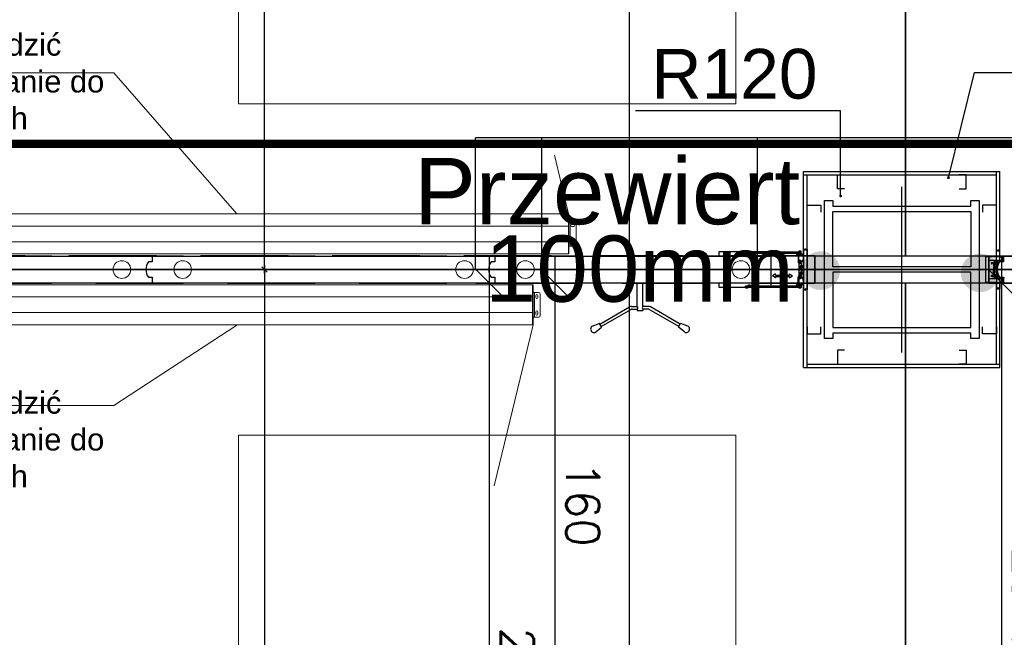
# Model space of a CAD drawing. Header units: centimetres. Extents: x -228435 to 111511, y -89367 to 428125.
# Tile 52 of 219: x -49732 to -46169, y 39668 to 41905. Entities that reach past the tile are written whole.
import ezdxf
from ezdxf.xclip import XClip

# ---------------------------------------------------------------- set-up
doc = ezdxf.new("R2010")
doc.units = ezdxf.units.CM
doc.header["$LTSCALE"] = 50
doc.header["$XCLIPFRAME"] = 0
doc.header["$PDMODE"] = 35
doc.header["$PDSIZE"] = 0.1
for name, pattern in [('0_II 10 sal$0$HIDDEN', [9.525, 6.35, -3.175]), ('DASHDOT', [25.4, 12.7, -6.35, 0, -6.35]), ('DASHDOT2', [12.7, 6.35, -3.175, 0, -3.175]), ('DIN_STRICHPUNKT', [10.7, 5, -2.5, 0.7, -2.5]), ('HIDDENX2', [19.05, 12.7, -6.35]), ('Kondygnacja -1$0$ACAD_ISO03W100', [30, 12, -18])]:
    doc.linetypes.add(name, pattern=pattern)
doc.layers.get('0').update_dxf_attribs({"color": 8})
doc.layers.get('DEFPOINTS').update_dxf_attribs({"color": 8})
for name, color, linetype in [('0_II 10 sal$0$ARCH_ŚCIANY_PRZESUWNE', 8, 'Continuous'), ('3', 8, 'Continuous'), ('ACHSEN', 8, 'DIN_STRICHPUNKT'), ('ARCH_GK', 8, 'Continuous'), ('ARCH_INFO_ODPORNOŚĆ OGNIOWA', 8, 'Continuous'), ('ARCH_INFO_OPISY', 8, 'Continuous'), ('ARCH_INFO_OSIE_IST', 8, 'DASHDOT2'), ('ARCH_SZYNY', 8, 'Continuous'), ('HUFCOR', 8, 'Continuous'), ('Kondygnacja +0$0$ARCH_GK', 8, 'Continuous'), ('Kondygnacja +0$0$ARCH_INFO_ODPORNOŚĆ OGNIOWA', 8, 'Continuous'), ('Kondygnacja +0$0$ARCH_PROFILE', 8, 'Continuous'), ('Kondygnacja +0$0$ARCH_STAL_IST', 8, 'Continuous'), ('Kondygnacja +0$0$ARCH_ŚCIANY_PRZESUWNE', 8, 'Continuous'), ('Kondygnacja -1$0$ARCH_WYPOSAŻENIE_INNE', 8, 'Continuous'), ('KÖRPERKANTE', 8, 'Continuous'), ('Osie rzutów$0$ARCH_INFO_OSIE_OPISY_IST', 8, 'Continuous'), ('PANELE', 8, 'Continuous'), ('RYSUNKOWE_XREF', 8, 'Continuous'), ('SCHRAFFUR', 8, 'Continuous'), ('tabela', 8, 'Continuous'), ('VOLL', 8, 'Continuous')]:
    doc.layers.add(name, color=color, linetype=linetype)
for name, color, linetype, lineweight in [('2', 8, 'Continuous', 0), ('_SP KORYTA', 8, 'Continuous', 25), ('ARCH_LINIE PRZEKROJOWE', 8, 'Continuous', 25), ('ARCH_SUFITY_PODWIESZANE', 8, 'HIDDENX2', 9), ('SYSTEMY AV', 8, 'Continuous', 13), ('Wymiary', 8, 'Continuous', 15)]:
    doc.layers.add(name, color=color, linetype=linetype, lineweight=lineweight)
doc.layers.get('HUFCOR').off()
doc.styles.add('-1 sale konferencyjne$0$Arial', font='ARIAL.TTF')
doc.styles.add('Arial', font='ARIAL.TTF')
doc.styles.add('Kondygnacja +0$0$Arial', font='ARIAL.TTF')
doc.styles.add('Kondygnacja +0$0$Standard', font='txt')
doc.styles.add('Romans', font='Romans.shx')
doc.linetypes.add('SZYNA_LINE', pattern='A,12.7,-7.75,["SZYNA",Standard,S=2.54,R=0,X=-5.95,Y=-1.27],-7.75', length=28.2)
doc.dimstyles.new('ISO-25', dxfattribs={"dimtxt": 2.5, "dimasz": 2.5, "dimexe": 1.25, "dimexo": 0.625, "dimtad": 1, "dimtxsty": 'Standard', "dimcen": 2.5, "dimadec": 0, "dimazin": 0, "dimtfac": 1, "dimtmove": 0, "dimatfit": 3, "dimfxl": 0, "dimarcsym": 0})
doc.dimstyles.new('Kondygnacja +0$0$ISO-25', dxfattribs={"dimtxt": 2.5, "dimasz": 2.5, "dimexe": 1.25, "dimexo": 0.625, "dimtad": 1, "dimtxsty": 'Kondygnacja +0$0$Standard', "dimcen": 2.5, "dimadec": 0, "dimazin": 0, "dimtfac": 1, "dimtmove": 0, "dimatfit": 3, "dimfxl": 0, "dimarcsym": 0})
doc.dimstyles.new('Wymiary 1-100', dxfattribs={"dimtxt": 12, "dimasz": 10, "dimexe": 5, "dimexo": 0, "dimgap": 4, "dimtad": 1, "dimrnd": 0.5, "dimzin": 12, "dimdsep": 46, "dimtxsty": 'Romans', "dimblk": 'OBLIQUE', "dimcen": 10, "dimdle": 10, "dimclrt": 55, "dimazin": 0, "dimtfac": 1, "dimtmove": 1, "dimatfit": 3, "dimfxl": 0, "dimtolj": 1, "dimtzin": 0, "dimarcsym": 0})
doc.dimstyles.new('Wymiary 1-200', dxfattribs={"dimtxt": 22, "dimasz": 20, "dimexe": 10, "dimexo": 0, "dimgap": 8, "dimtad": 1, "dimrnd": 0.5, "dimzin": 12, "dimdsep": 46, "dimtxsty": 'Romans', "dimblk": 'OBLIQUE', "dimcen": 0.5, "dimdle": 15, "dimclrt": 55, "dimazin": 0, "dimtfac": 1, "dimtmove": 1, "dimatfit": 3, "dimfxl": 0, "dimtolj": 1, "dimtzin": 0, "dimarcsym": 0})

# ---------------------------------------------------------------- blocks, each defined once
blk = doc.blocks.new('Linie przekrojowe')
at = {"layer": 'ARCH_LINIE PRZEKROJOWE', "linetype": 'DASHDOT', "ltscale": 5, "const_width": 3, "flags": 128}
blk.add_lwpolyline([(4872.32, 8645.5), (13243.79, 8645.5)], dxfattribs=at)
blk = doc.blocks.new('SU Lampy kwadratowe +0')
at = {"layer": 'ARCH_SUFITY_PODWIESZANE', "ltscale": 2.5}
for points in [[(7220, 8840), (7400, 8840), (7400, 8660), (7220, 8660)], [(7220, 8540), (7400, 8540), (7400, 8360), (7220, 8360)]]:
    blk.add_lwpolyline(points, close=True, dxfattribs=at)
blk = doc.blocks.new('Kondygnacja +0$0$_Dot')
at = {"color": 0, "linetype": 'ByBlock', "lineweight": -2}
blk.add_line((-0.5, 0), (-1, 0), dxfattribs=at)
at = {"color": 0, "linetype": 'ByBlock', "const_width": 0.5}
blk.add_lwpolyline([(-0.25, 0, 1), (0.25, 0, 1)], format="xyb", close=True, dxfattribs=at)
blk = doc.blocks.new('A$C50B549AF')
at = {"layer": 'ARCH_SZYNY', "linetype": 'SZYNA_LINE', "ltscale": 2.5}
for p, q in [((3356.49, 3648.15, 630), (1057.29, 3648.14, 630)), ((1057.29, 3600.39, 630), (1057.29, 3648.14, 630)), ((1081.29, 3600.39, 630), (1081.29, 3648.14, 630)), ((1159.29, 3600.39, 630), (1159.29, 3648.14, 630)), ((1175.99, 3600.4, 630), (313.73, 3600.4, 630)), ((2375.99, 3600.4, 630), (1239.49, 3600.4, 630))]:
    blk.add_line(p, q, dxfattribs=at)
blk = doc.blocks.new('*U520')
at = {"layer": 'PANELE'}
for points in [[(0, 0), (0, -21), (-14, -21)], [(0, 0), (1240, 0)], [(1240, 0), (1240, -21), (1226, -21)], [(-14, -76), (0, -76), (0, -97)], [(0, -97), (1240, -97)], [(1226, -76), (1240, -76), (1240, -97)]]:
    blk.add_lwpolyline(points, dxfattribs=at)
for centre in [(23.5, -48.5), (1263.5, -48.5)]:
    blk.add_arc(centre, 46.5, 143.7563, 216.2437, dxfattribs=at)
at = {"layer": 'Wymiary'}
for centre in [(110, -48.5), (1130, -48.5)]:
    blk.add_circle(centre, 32, dxfattribs=at)
blk = doc.blocks.new('BEDIENHEBEL')
at = {"layer": 'KÖRPERKANTE'}
for p, q in [((-10, -85), (-10, 0)), ((-10, 0), (10, 0)), ((10, -85), (10, 0)), ((-145.3, -148.8), (-38.2, -87)), ((-140.3, -157.5), (-33.2, -95.7)), ((-30.7, -85), (-10, -85)), ((-30.7, -95), (-10, -95)), ((-10, -95), (-10, -100)), ((-10, -100), (10, -100)), ((30.7, -85), (10, -85)), ((30.7, -95), (10, -95)), ((10, -95), (10, -100)), ((140.3, -157.5), (33.2, -95.7)), ((145.3, -148.8), (38.2, -87)), ((-172.8, -156.1), (-147.6, -146.7)), ((-160.3, -177.7), (-139.6, -160.6)), ((-139.3, -159.2), (-146.3, -147.1)), ((139.3, -159.2), (146.3, -147.1)), ((160.3, -177.7), (139.6, -160.6)), ((172.8, -156.1), (147.6, -146.7))]:
    blk.add_line(p, q, dxfattribs=at)
for centre, radius, start, end in [((-30.7, -100), 15, 90, 120), ((-30.7, -100), 5, 90, 120), ((-15.2, -90), 7.25, 316.3972, 43.6028), ((15.2, -90), 7.25, 136.3972, 223.6028), ((30.7, -100), 15, 60, 90), ((30.7, -100), 5, 60, 90), ((-166.6, -166.9), 12.5, 120, 300), ((-147.1, -147.6), 1, 30, 120), ((-140.1, -159.7), 1, 300, 30), ((140.1, -159.7), 1, 150, 240), ((147.1, -147.6), 1, 60, 150), ((166.6, -166.9), 12.5, 240, 60)]:
    blk.add_arc(centre, radius, start, end, dxfattribs=at)
blk = doc.blocks.new('*U524')
at = {"layer": 'PANELE'}
for points in [[(0, 0), (0, -21), (-14, -21)], [(0, 0), (1000, 0)], [(810, -97), (810, -112), (1000, -112), (1000, 15), (810, 15), (810, 0)], [(-14, -76), (0, -76), (0, -97)], [(0, -97), (1000, -97)]]:
    blk.add_lwpolyline(points, dxfattribs=at)
blk.add_arc((23.5, -48.5), 46.5, 143.7563, 216.2437, dxfattribs=at)
at = {"layer": 'Wymiary'}
for centre in [(110, -48.5), (890, -48.5)]:
    blk.add_circle(centre, 32, dxfattribs=at)
at = {"layer": 'PANELE'}
blk.add_blockref('BEDIENHEBEL', (525, -97), dxfattribs=at)
blk = doc.blocks.new('_Oblique')
at = {"color": 0, "linetype": 'ByBlock', "lineweight": -2}
blk.add_line((-0.5, -0.5), (0.5, 0.5), dxfattribs=at)
blk = doc.blocks.new('*D1262')
at = {"color": 0, "lineweight": -2}
for p, q in [((826.77, 170.1), (826.77, -9.9)), ((818.77, 160.1), (831.77, 160.1)), ((818.77, 0.1), (831.77, 0.1))]:
    blk.add_line(p, q, dxfattribs=at)
at = {"layer": 'DEFPOINTS', "color": 0, "lineweight": 40}
for p in [(799.99, 160.1), (799.18, 0.1), (826.77, 0.1)]:
    blk.add_point(p, dxfattribs=at)
at = {"color": 0, "lineweight": -2, "xscale": 10, "yscale": 10, "zscale": 10}
for p, rotation in [((826.77, 160.1), 90), ((826.77, 0.1), 270)]:
    blk.add_blockref('_Oblique', p, dxfattribs=dict(at, rotation=rotation))
at = {"color": 55, "insert": (816.77, 80.1), "char_height": 12, "attachment_point": 5, "rotation": 90, "style": 'Romans'}
blk.add_mtext('\\A1;160', dxfattribs=at)
blk = doc.blocks.new('*D1263')
at = {"color": 0, "lineweight": -2}
for p, q in [((850.46, 290.1), (850.46, -9.9)), ((842.46, 280.1), (855.46, 280.1)), ((842.46, 0.1), (855.46, 0.1))]:
    blk.add_line(p, q, dxfattribs=at)
at = {"layer": 'DEFPOINTS', "color": 0, "lineweight": 40}
for p in [(800.82, 280.1), (800, 0.1), (850.46, 0.1)]:
    blk.add_point(p, dxfattribs=at)
at = {"color": 0, "lineweight": -2, "xscale": 10, "yscale": 10, "zscale": 10}
for p, rotation in [((850.46, 280.1), 90), ((850.46, 0.1), 270)]:
    blk.add_blockref('_Oblique', p, dxfattribs=dict(at, rotation=rotation))
at = {"color": 55, "insert": (840.46, 140.1), "char_height": 12, "attachment_point": 5, "rotation": 90, "style": 'Romans'}
blk.add_mtext('\\A1;280', dxfattribs=at)
blk = doc.blocks.new('*D1267')
at = {"color": 0, "lineweight": -2}
for p, q in [((665.06, 247.6), (665.06, -10)), ((657.06, 237.6), (670.06, 237.6)), ((657.06, 0), (670.06, 0))]:
    blk.add_line(p, q, dxfattribs=at)
at = {"layer": 'DEFPOINTS', "color": 0, "lineweight": 40}
for p in [(650, 237.6), (647.1, 0), (665.06, 0)]:
    blk.add_point(p, dxfattribs=at)
at = {"color": 0, "lineweight": -2, "xscale": 10, "yscale": 10, "zscale": 10}
for p, rotation in [((665.06, 237.6), 90), ((665.06, 0), 270)]:
    blk.add_blockref('_Oblique', p, dxfattribs=dict(at, rotation=rotation))
at = {"color": 55, "insert": (655.06, 118.8), "char_height": 12, "attachment_point": 5, "rotation": 90, "style": 'Romans'}
blk.add_mtext('\\A1;237.5', dxfattribs=at)
blk = doc.blocks.new('cahbir 0')
at = {"layer": '_SP KORYTA'}
h = blk.add_hatch(color=256, dxfattribs=at)
edge = h.paths.add_edge_path()
edge.add_arc((-6119.33, 3719.61), 7, 0, 360)
h = blk.add_hatch(color=256, dxfattribs=at)
edge = h.paths.add_edge_path()
edge.add_arc((-6061.66, 3718.8), 7, 0, 360)
at = {"layer": '_SP KORYTA', "style": 'Arial'}
for s, p in [('Przewiert', (-6266.48, 3736.39, -630)), ('100mm', (-6240.87, 3708.33, -630))]:
    blk.add_text(s, height=24, dxfattribs=at).set_placement(p)
blk = doc.blocks.new('SE2')
at = {"linetype": 'Continuous', "ltscale": 25.4}
for p, q in [((-880, 1359.8), (-880, 1332.3)), ((-878, 1359.8), (-880, 1359.8)), ((-878, 1315.8), (-878, 1359.8)), ((2678, 1359.8), (-878, 1359.8)), ((-878, 1315.8), (-878, 1359.8)), ((2678, 1315.8), (2678, 1359.8)), ((2678, 1359.8), (2678, 1315.8)), ((2680, 1359.8), (2678, 1359.8)), ((2680, 1332.3), (2680, 1359.8)), ((-906, 1326.3), (-906, 1248.3)), ((-885, 1332.3), (-900, 1332.3)), ((-897.5, 1321.3), (-897.5, 1313.3)), ((-890.5, 1313.3), (-890.5, 1321.3)), ((-885, 1242.3), (-885, 1332.3)), ((-880, 1332.3), (-880, 1242.3)), ((2680, 1242.3), (2680, 1332.3)), ((2685, 1332.3), (2685, 1242.3)), ((2700, 1332.3), (2685, 1332.3)), ((2698, 1320.8), (2690, 1320.8)), ((2690, 1320.8), (2690, 1320.8)), ((2698, 1320.8), (2690, 1320.8)), ((2698, 1320.8), (2698, 1320.8)), ((2706, 1248.3), (2706, 1326.3)), ((-878, 1315.8), (-880, 1315.8)), ((-878, 1285.3), (-878, 1315.8)), ((2678, 1315.8), (-878, 1315.8)), ((-878, 1258.8), (-878, 1285.3)), ((2678, 1285.3), (2678, 1315.8)), ((2680, 1315.8), (2678, 1315.8)), ((2678, 1285.3), (2678, 1258.8)), ((2690, 1313.8), (2698, 1313.8)), ((-906, 1248.3), (-906, 1248.3)), ((-897.5, 1261.3), (-897.5, 1253.3)), ((-890.5, 1253.3), (-890.5, 1261.3)), ((-878, 1258.8), (-880, 1258.8)), ((2678, 1258.8), (-878, 1258.8)), ((-878, 1214.8), (-878, 1258.8)), ((2678, 1258.8), (2678, 1214.8)), ((2680, 1258.8), (2678, 1258.8)), ((2698, 1260.8), (2690, 1260.8)), ((2690, 1260.8), (2690, 1260.8)), ((2698, 1260.8), (2690, 1260.8)), ((2690, 1253.8), (2698, 1253.8)), ((2698, 1260.8), (2698, 1260.8)), ((2706, 1248.3), (2706, 1248.3)), ((-900, 1242.3), (-885, 1242.3)), ((-900, 1242.3), (-885, 1242.3)), ((-900, 1242.3), (-900, 1242.3)), ((-882, 1242.3), (-882, 1242.3)), ((-882, 1242.3), (-880, 1242.3)), ((-882, 1242.3), (-880, 1242.3)), ((-880, 1242.3), (-880, 1214.8)), ((-880, 1214.8), (-878, 1214.8)), ((-878, 1214.8), (2678, 1214.8)), ((2678, 1214.8), (2680, 1214.8)), ((2680, 1214.8), (2680, 1242.3)), ((2682, 1242.3), (2680, 1242.3)), ((2680, 1242.3), (2682, 1242.3)), ((2682, 1242.3), (2682, 1242.3)), ((2685, 1242.3), (2700, 1242.3)), ((2685, 1242.3), (2700, 1242.3)), ((2700, 1242.3), (2700, 1242.3))]:
    blk.add_line(p, q, dxfattribs=at)
for centre, radius, start, end in [((-900, 1326.3), 6, 90, 180), ((-894, 1321.3), 3.5, 0, 180), ((-894, 1321.3), 3.5, 0, 180), ((2690, 1317.3), 3.5, 90, 180), ((2690, 1317.3), 3.5, 90, 270), ((2698, 1317.3), 3.5, 0, 90), ((2698, 1317.3), 3.5, 270, 90), ((2700, 1326.3), 6, 0, 90), ((-894, 1313.3), 3.5, 180, 360), ((-900, 1248.3), 6, 180, 270), ((-900, 1248.3), 6, 180, 270), ((-894, 1261.3), 3.5, 0, 180), ((-894, 1261.3), 3.5, 0, 180), ((-894, 1253.3), 3.5, 180, 360), ((2690, 1257.3), 3.5, 90, 180), ((2690, 1257.3), 3.5, 90, 270), ((2698, 1257.3), 3.5, 0, 90), ((2698, 1257.3), 3.5, 270, 90), ((2700, 1248.3), 6, 270, 360), ((2700, 1248.3), 6, 270, 360)]:
    blk.add_arc(centre, radius, start, end, dxfattribs=at)
for centre, major_axis, start_param, end_param in [((-885, 1332.3), (-5, 0), 3.141593, 4.712389), ((2685, 1332.3), (-5, 0), 4.712389, 6.283185), ((-885, 1242.3), (5, 0), 0, 1.570796), ((-885, 1242.3), (3, 0), 0, 1.570796), ((2685, 1242.3), (5, 0), 1.570796, 3.141593), ((2685, 1242.3), (3, 0), 1.570796, 3.141593)]:
    blk.add_ellipse(centre, major_axis=major_axis, ratio=0.000014, start_param=start_param, end_param=end_param, dxfattribs=at)
blk = doc.blocks.new('Osie rzutów')
at = {"layer": 'ARCH_INFO_OSIE_IST', "ltscale": 10}
for p, q in [((7460, 12510), (7460, 4623.26)), ((7460, 8570), (7460, 8630)), ((4436.04, 8600), (15156.54, 8600)), ((7490, 8600), (7430, 8600))]:
    blk.add_line(p, q, dxfattribs=at)
blk = doc.blocks.new('A$C6FDA0163')
at = {"layer": 'RYSUNKOWE_XREF'}
blk.add_blockref('Osie rzutów', (-10460.03, -9819.05, -630), dxfattribs=at)
blk = doc.blocks.new('VERT-NEU')
at = {"layer": 'KÖRPERKANTE'}
for p, q in [((-24.5, 48.4), (-36.3, 48.4)), ((-36.3, 48.4), (-36.3, 46.1)), ((-33.5, 46.1), (-36.3, 46.1)), ((-33.5, 31), (-33.5, 46.1)), ((-30.3, 46), (-30.3, 33)), ((-24.5, 46), (-30.3, 46)), ((-23.3, 47.2), (-23.3, 47.2)), ((-36.3, 31), (-33.5, 31)), ((-36.3, 28.6), (-36.3, 31)), ((-20.8, 28.6), (-36.3, 28.6)), ((-30.3, 33), (-6.4, 33)), ((-13.1, 20.8), (-20.8, 28.6)), ((-14.2, 25.2), (-11.4, 22.4)), ((-8.6, 28.6), (-12.8, 28.6)), ((-11.4, 20.8), (-11.5, 20.8)), ((-8.1, 19.5), (-8.1, 28.1)), ((0, 25.5), (-6.4, 33)), ((-6.1, 19.5), (-6.1, 25.8)), ((-5.3, 26.1), (-3.2, 24)), ((-3.2, 24), (-3.2, 0)), ((-3.2, -24), (-3.2, 0)), ((7, 25.5), (0, 25.5)), ((0, 23.2), (0, 0)), ((0, 23.2), (5.5, 23.2)), ((0, -23.2), (0, 0)), ((5.5, 20.9), (5.5, 23.2)), ((7.8, 20.9), (5.5, 20.9)), ((7.8, 24.8), (7.8, 20.9)), ((-20.8, -28.6), (-36.3, -28.6)), ((-36.3, -28.6), (-36.3, -31)), ((-36.3, -31), (-33.5, -31)), ((-33.5, -31), (-33.5, -46.1)), ((-30.3, -33), (-6.4, -33)), ((-30.3, -46), (-30.3, -33)), ((-13.1, -20.8), (-20.8, -28.6)), ((-14.2, -25.2), (-11.4, -22.4)), ((-8.6, -28.6), (-12.8, -28.6)), ((-8.1, -19.5), (-8.1, -28.1)), ((-6.4, -33), (0, -25.5)), ((-6.1, -19.5), (-6.1, -25.8)), ((-5.3, -26.1), (-3.2, -24)), ((0, -23.2), (5.5, -23.2)), ((7, -25.5), (0, -25.5)), ((7.8, -20.9), (5.5, -20.9)), ((5.5, -20.9), (5.5, -23.2)), ((7.8, -24.8), (7.8, -20.9)), ((-36.3, -46.1), (-36.3, -48.4)), ((-33.5, -46.1), (-36.3, -46.1)), ((-24.5, -48.4), (-36.3, -48.4)), ((-24.5, -46), (-30.3, -46)), ((-23.3, -47.2), (-23.3, -47.2))]:
    blk.add_line(p, q, dxfattribs=at)
at = {"layer": 'KÖRPERKANTE', "linetype": 'ByBlock'}
for p, q in [((2, -23.2), (3.1, -23.2)), ((2, -25.5), (3.1, -25.5))]:
    blk.add_line(p, q, dxfattribs=at)
at = {"layer": 'KÖRPERKANTE'}
for centre, radius, start, end in [((-24.5, 47.2), 1.2, 360, 90), ((-24.5, 47.2), 1.2, 270, 360), ((-12.8, 26.6), 2, 90, 225), ((-12.3, 21.6), 1.12, 225, 315), ((-12.2, 21.6), 1.12, 315, 45), ((-8.6, 28.1), 0.5, 360, 90), ((-7.1, 19.5), 1, 180, 360), ((-5.6, 25.8), 0.5, 45, 180), ((7, 24.8), 0.762, 0, 90), ((-12.8, -26.6), 2, 135, 270), ((-12.3, -21.6), 1.12, 45, 135), ((-12.2, -21.6), 1.12, 315, 45), ((-8.6, -28.1), 0.5, 270, 0), ((-7.1, -19.5), 1, 0, 180), ((-5.6, -25.8), 0.5, 180, 315), ((7, -24.8), 0.762, 270, 0), ((-24.5, -47.2), 1.2, 0, 90), ((-24.5, -47.2), 1.2, 270, 0)]:
    blk.add_arc(centre, radius, start, end, dxfattribs=at)
blk = doc.blocks.new('hufcor detal 1')
at = {"layer": 'VOLL'}
h = blk.add_hatch(color=256, dxfattribs=at)
h.paths.add_polyline_path([(-5.8, -6.1), (-5.8, -3.2, 0.427595), (-6.4, -2.6, 0.427595), (-7, -3.2), (-7, -6.4), (-5.5, -10.4, -0.519458), (-5.6, -10.6), (-6.5, -10.6, 0.414214), (-7, -11.1), (-7, -16.5), (-5.9, -16.5), (-5.9, -11.5), (-4.7, -11.5), (-4.7, -12.6), (-4.1, -12.6), (-4.1, -10.9)])
h.paths.add_polyline_path([(-5.9, -16.5), (-7, -16.5), (-7, -21.9, 0.414214), (-6.5, -22.4), (-5.6, -22.4, -0.519458), (-5.5, -22.6), (-7, -26.6), (-7, -29.8, 0.427595), (-6.4, -30.4, 0.427595), (-5.8, -29.8), (-5.8, -26.9), (-4.1, -22.1), (-4.1, -20.4), (-4.7, -20.4), (-4.7, -21.5), (-5.9, -21.5)])
at = {"layer": 'ACHSEN', "ltscale": 5}
blk.add_line((261.6, -16.5), (-60.4, -16.5), dxfattribs=at)
at = {"layer": 'ARCH_GK', "linetype": 'Continuous', "lineweight": -3}
blk.add_line((0, 0), (-6.2, 0), dxfattribs=at)
for points in [[(-6.2, 17.9), (-3.7, 17.9), (-3.3, 19.6), (-3.1, 17.9)], [(-6.2, 0), (-6.2, 17.9)], [(0, 17.9), (-2.5, 17.9), (-2.8, 16.1), (-3.1, 17.9)], [(0, 0), (0, 17.9)], [(-10, 0), (0, 0)], [(-6.2, -33), (-6.2, -50.9)], [(0, -33), (0, -50.9)], [(-6.2, -50.9), (-3.7, -50.9), (-3.3, -52.6), (-3.1, -50.9)], [(0, -50.9), (-2.5, -50.9), (-2.8, -49.1), (-3.1, -50.9)]]:
    blk.add_lwpolyline(points, dxfattribs=at)
at = {"layer": 'KÖRPERKANTE'}
for p, q in [((-7, -3.2), (-7, -6.4)), ((-5.5, -10.4), (-7, -6.4)), ((-7, -11.1), (-7, -21.9)), ((-6.5, -10.6), (-5.6, -10.6)), ((-6.4, -2.6), (-6.4, -2.6)), ((-5.9, -11.5), (-5.9, -21.5)), ((-4.7, -11.5), (-5.9, -11.5)), ((-5.8, -3.2), (-5.8, -6.1)), ((-5.8, -6.1), (-4.1, -10.9)), ((-4.7, -12.6), (-4.7, -11.5)), ((-4.1, -12.6), (-4.7, -12.6)), ((-4.1, -12.6), (-4.1, -10.9)), ((-7, -26.6), (-5.5, -22.6)), ((-7, -29.8), (-7, -26.6)), ((-6.5, -22.4), (-5.6, -22.4)), ((-6.4, -30.4), (-6.4, -30.4)), ((-5.9, -21.5), (-4.7, -21.5)), ((-4.1, -22.1), (-5.8, -26.9)), ((-5.8, -29.8), (-5.8, -26.9)), ((-4.1, -20.4), (-4.7, -20.4)), ((-4.7, -21.5), (-4.7, -20.4)), ((-4.1, -22.1), (-4.1, -20.4))]:
    blk.add_line(p, q, dxfattribs=at)
for centre, radius, start, end in [((-6.4, -3.2), 0.55, 90, 180), ((-6.5, -11.1), 0.55, 90, 180), ((-6.4, -3.2), 0.55, 0, 90), ((-5.6, -10.5), 0.1, 270, 19.8), ((-6.5, -21.9), 0.55, 180, 270), ((-6.4, -29.8), 0.55, 180, 270), ((-6.4, -29.8), 0.55, 270, 0), ((-5.6, -22.5), 0.1, 340.2, 90)]:
    blk.add_arc(centre, radius, start, end, dxfattribs=at)
at = {"layer": 'VOLL'}
for p, q in [((3.9, 6.5), (3.9, 0.5)), ((3.9, -39.5), (3.9, -33.5))]:
    blk.add_line(p, q, dxfattribs=at)
at = {"layer": 'VOLL', "xscale": -0.5, "yscale": 0.5000000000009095, "zscale": 0.5000000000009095}
blk.add_blockref('VERT-NEU', (-11.2, -16.5), dxfattribs=at)
blk = doc.blocks.new('CLOSURE')
at = {"color": 7, "linetype": 'Continuous'}
for p, q in [((-2.3, 0), (-9.1, 0)), ((-2.3, 0), (-1.6, -0.7)), ((-10.3, -1.2), (-10.3, -2.5)), ((-9.3, -3.5), (-7.7, -3.5)), ((-7.8, -32.9), (-9.3, -32.9)), ((-7.9, -6.6), (-8.3, -6.6)), ((-8.2, -29.8), (-7.8, -29.8)), ((-2.4, -12.1), (-2.4, -17.2)), ((-2.4, -17.2), (-1.4, -18.2)), ((-1.4, -18.2), (-2.4, -19.2)), ((-2.4, -19.2), (-2.4, -24.4)), ((-1.6, -0.7), (-1.6, -2.2)), ((-0.6, -3.2), (0, -3.2)), ((0, -29.1), (0, -3.2)), ((0, -34.1), (0, -32.1)), ((5.5, -30.1), (1, -30.1)), ((1, -31.1), (5.5, -31.1)), ((6, -30.6), (6, -30.6)), ((146.2, -30.5), (146.2, -30.6)), ((153, -30), (146.7, -30)), ((146.7, -31.1), (151, -31.1)), ((153.5, -31.2), (153.5, -30.5)), ((155.9, -30.5), (155.9, -31.2)), ((166, -31.2), (166, -30.5)), ((168.4, -30.5), (168.4, -31.2)), ((-10.3, -33.9), (-10.3, -40.3)), ((-9.3, -41.3), (-3.3, -41.3)), ((-7.9, -38.9), (-7.9, -36.5)), ((-7.9, -36.5), (177.3, -36.5)), ((-3.3, -38.9), (-7.9, -38.9)), ((-2.3, -40.3), (-2.3, -39.9)), ((150.3, -34.1), (0, -34.1)), ((162.8, -34.1), (159.1, -34.1)), ((178.7, -34.1), (171.6, -34.1)), ((171.7, -39.9), (171.7, -40.3)), ((177.3, -38.9), (172.7, -38.9)), ((172.7, -41.3), (178.7, -41.3)), ((177.3, -36.5), (177.3, -38.9)), ((179.7, -40.3), (179.7, -35.1))]:
    blk.add_line(p, q, dxfattribs=at)
for centre, radius, start, end in [((-9.1, -1.2), 1.2, 90, 180), ((-9.3, -2.5), 1, 180, 270), ((-9.3, -33.9), 1, 90, 180), ((-8.3, -7.6), 1, 90, 217.5752), ((-8.2, -28.8), 1, 140.5242, 270), ((-5.1, -5.1), 5.01, 217.5752, 275.7303), ((-5.1, -31.3), 5.01, 84.2699, 140.5242), ((-7.9, -7.6), 1, 40.708, 90), ((-7.8, -28.8), 1, 270, 317.1564), ((-7.8, -33.9), 1, 42.8436, 90), ((-7.7, -2.5), 1, 270, 314.9442), ((-5.1, -5.1), 2.75, 220.708, 134.9442), ((-5.1, -31.3), 2.75, 222.8436, 137.1564), ((-4.4, -12.1), 2, 0, 95.7303), ((-4.4, -24.4), 2, 264.2699, 0), ((-0.6, -2.2), 1, 180, 270), ((1, -29.1), 1, 180, 270), ((1, -32.1), 1, 90, 180), ((5.5, -30.6), 0.5, 0, 90), ((5.5, -30.6), 0.5, 270, 0), ((146.7, -30.5), 0.5, 90, 180), ((146.7, -30.6), 0.5, 180, 270), ((150.3, -33.1), 1, 270, 3.2641), ((151, -31.6), 0.5, 341.3143, 90), ((154.7, -32.8), 3.4, 161.3143, 183.2641), ((154.7, -32.8), 1.75, 143.1301, 36.8699), ((153, -30.5), 0.5, 0, 90), ((152.5, -31.2), 1, 323.1301, 0), ((156.4, -30.5), 0.5, 54.1117, 180), ((156.9, -31.2), 1, 180, 216.8699), ((154.7, -32.8), 3.4, 356.7359, 54.1117), ((159.1, -33.1), 1, 176.7359, 270), ((162.8, -33.1), 1, 270, 3.2641), ((167.2, -32.8), 3.4, 125.8883, 183.2641), ((165.5, -30.5), 0.5, 0, 125.8883), ((167.2, -32.8), 1.75, 143.1301, 36.8699), ((165, -31.2), 1, 323.1301, 0), ((168.9, -30.5), 0.5, 54.1117, 180), ((169.4, -31.2), 1, 180, 216.8699), ((167.2, -32.8), 3.4, 356.7359, 54.1117), ((171.6, -33.1), 1, 176.7359, 270), ((-9.3, -40.3), 1, 180, 270), ((-3.3, -39.9), 1, 0, 90), ((-3.3, -40.3), 1, 270, 0), ((172.7, -39.9), 1, 90, 180), ((172.7, -40.3), 1, 180, 270), ((178.7, -35.1), 1, 0, 90), ((178.7, -40.3), 1, 270, 0)]:
    blk.add_arc(centre, radius, start, end, dxfattribs=at)
blk = doc.blocks.new('hufcor detal 2')
at = {"layer": 'SCHRAFFUR'}
h = blk.add_hatch(dxfattribs=at)
h.set_pattern_fill('ANSI34', color=256, scale=10, style=0)
h.set_pattern_definition([(45, (-9731.639, 331.908), (-5.303301, 5.303301), []), (45, (-9729.871, 331.908), (-5.303301, 5.303301), []), (45, (-9728.1034, 331.908), (-5.303301, 5.303301), []), (45, (-9726.3356, 331.908), (-5.303301, 5.303301), [])])
h.paths.add_polyline_path([(-4.1, 11.6), (-8.1, 11.6), (-8.1, 0.6), (-4.1, 0.6)])
h.paths.add_polyline_path([(-4.1, 0.6), (-8.1, 0.6), (-8.1, -10.4), (-4.1, -10.4)])
at = {"layer": 'VOLL'}
for points in [[(-5.3, 30), (-97.9, 30), (-97.9, 31.2), (-5.3, 31.2)], [(-5.3, -29.9), (-5.3, -28.7), (-97.9, -28.7), (-97.9, -29.9)]]:
    blk.add_hatch(color=256, dxfattribs=at).paths.add_polyline_path(points)
at = {"layer": '2'}
for p, q in [((-96.6, 25.3), (-96.6, 25.2)), ((-93.3, 27.5), (-93.5, 26.6)), ((-92.7, 27.4), (-93, 26.3)), ((-86.8, 27.4), (-86.5, 26.3)), ((-86.2, 27.5), (-86, 26.6)), ((-82.9, 25.3), (-82.9, 25.2))]:
    blk.add_line(p, q, dxfattribs=at)
for centre, radius, start, end in [((-96.5, 25.2), 0.15, 81.6479, 164.0608), ((-96.5, 25.2), 0.15, 164.0608, 254.4521), ((-95.7, 27.8), 2.49, 252.0018, 332.2702), ((-95.4, 27.5), 2.67, 245.6965, 334.3626), ((-92.9, 28.1), 0.8, 285.0434, 236.2841), ((-86.6, 28.1), 0.8, 303.7159, 254.9566), ((-84.1, 27.5), 2.67, 205.6374, 294.3035), ((-83.8, 27.8), 2.49, 207.7298, 287.9982), ((-83, 25.2), 0.15, 15.9392, 98.3521), ((-83, 25.2), 0.15, 285.5479, 15.9392)]:
    blk.add_arc(centre, radius, start, end, dxfattribs=at)
at = {"layer": '3'}
for centre, radius, start, end in [((-11.1, -0.1), 11.1, 308.9452, 51.0548), ((-11, -0.1), 10.6, 310.6017, 49.3983)]:
    blk.add_arc(centre, radius, start, end, dxfattribs=at)
at = {"layer": 'ACHSEN', "ltscale": 5}
blk.add_line((53.1, 0.6), (-268.8, 0.6), dxfattribs=at)
at = {"layer": 'ARCH_GK', "linetype": 'Continuous', "lineweight": -3}
for p, q in [((0.3, 17.1), (0.3, 35)), ((0.3, 35), (0.3, -33.7))]:
    blk.add_line(p, q, dxfattribs=at)
for points in [[(0.3, 35), (2.7, 35), (3, 36.7), (3.3, 35)], [(6.4, 35), (3.9, 35), (3.5, 33.3), (3.3, 35)], [(6.3, 17.1), (6.3, 35)], [(6.3, 35), (6.3, -33.7)], [(0.3, -33.7), (2.7, -33.7), (3, -35.5), (3.3, -33.7)], [(6.4, -33.7), (3.9, -33.7), (3.5, -32), (3.3, -33.7)]]:
    blk.add_lwpolyline(points, dxfattribs=at)
at = {"layer": 'VOLL'}
for p, q in [((-96.8, 31.2), (-6.5, 31.2)), ((-8.1, 11.6), (-8.1, -10.4)), ((-8.1, 11.6), (-4.1, 11.6)), ((-4.1, 11.6), (-4.1, -10.4)), ((-48.1, -6.8), (-53, -10.2)), ((-48.1, -13.6), (-53, -10.2)), ((-48.1, -9.2), (-48.1, -6.8)), ((-48.1, -9.2), (-23.8, -9.2)), ((-48.1, -11.2), (-23.8, -11.2)), ((-48.1, -11.2), (-48.1, -13.6)), ((-23.8, -6.8), (-18.8, -10.2)), ((-23.8, -9.2), (-23.8, -6.8)), ((-23.8, -13.6), (-18.8, -10.2)), ((-23.8, -11.2), (-23.8, -13.6)), ((-8.1, -10.4), (-4.1, -10.4))]:
    blk.add_line(p, q, dxfattribs=at)
for points in [[(-3, 27.1), (-5.7, 27.1, -7.740139), (-5.7, 27.7), (-3, 27.7, -0.445604), (-3, 14), (-5.7, 14, -7.740139), (-5.7, 14.6), (-3, 14.6, 0.483874)], [(-3, -25.9), (-5.7, -25.9, 7.740139), (-5.7, -26.4), (-3, -26.4, 0.445604), (-3, -12.7), (-5.7, -12.7, 7.740139), (-5.7, -13.3), (-3, -13.3, -0.406168)]]:
    blk.add_lwpolyline(points, format="xyb", close=True, dxfattribs=at)
blk.add_lwpolyline([(-97.9, -28.7), (-5.3, -28.7), (-5.3, -29.9), (-97.9, -29.9)], close=True, dxfattribs=at)
at = {"layer": 'VOLL', "xscale": 0.5, "yscale": 0.5000000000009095, "zscale": 0.5000000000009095, "rotation": 180}
blk.add_blockref('CLOSURE', (-9.3, 11.7), dxfattribs=at)
at = {"layer": 'VOLL', "xscale": -0.5, "yscale": 0.5000000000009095, "zscale": 0.5000000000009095}
blk.add_blockref('CLOSURE', (-9.3, -10.4), dxfattribs=at)
blk = doc.blocks.new('*D1190')
at = {"layer": 'DEFPOINTS', "color": 0, "lineweight": 40}
for p in [(-49220, 48830, 6300), (-48846.1, 48830), (-47842, 41000, 6300)]:
    blk.add_point(p, dxfattribs=at)
at = {"layer": 'SYSTEMY AV', "color": 0, "lineweight": -2}
for p, q in [((-48846.1, 40985), (-48846.1, 48845)), ((-48837.7, 48830), (-48836.1, 48830)), ((-48852, 41000), (-48856.1, 41000))]:
    blk.add_line(p, q, dxfattribs=at)
at = {"layer": 'SYSTEMY AV', "color": 0, "lineweight": -2, "xscale": 20, "yscale": 20, "zscale": 20}
for p, rotation in [((-48846.1, 48830), 90), ((-48846.1, 41000), 270)]:
    blk.add_blockref('_Oblique', p, dxfattribs=dict(at, rotation=rotation))
at = {"layer": 'SYSTEMY AV', "color": 55, "lineweight": 40, "insert": (-48865.1, 44915), "char_height": 22, "attachment_point": 5, "rotation": 90, "style": 'Romans'}
blk.add_mtext('\\A1;7830', dxfattribs=at)
blk = doc.blocks.new('*D1196')
at = {"layer": 'DEFPOINTS', "color": 0, "lineweight": 40}
for p in [(-47842, 41000, 6300), (-49350, 33270, 6300), (-48846.1, 33270)]:
    blk.add_point(p, dxfattribs=at)
at = {"layer": 'SYSTEMY AV', "color": 0, "lineweight": -2}
for p, q in [((-48846.1, 41015), (-48846.1, 33255)), ((-48852, 41000), (-48856.1, 41000)), ((-48838.2, 33270), (-48836.1, 33270))]:
    blk.add_line(p, q, dxfattribs=at)
at = {"layer": 'SYSTEMY AV', "color": 0, "lineweight": -2, "xscale": 20, "yscale": 20, "zscale": 20}
for p, rotation in [((-48846.1, 41000), 90), ((-48846.1, 33270), 270)]:
    blk.add_blockref('_Oblique', p, dxfattribs=dict(at, rotation=rotation))
at = {"layer": 'SYSTEMY AV', "color": 55, "lineweight": 40, "insert": (-48865.1, 37135), "char_height": 22, "attachment_point": 5, "rotation": 90, "style": 'Romans'}
blk.add_mtext('\\A1;7730', dxfattribs=at)
blk = doc.blocks.new('A$C1D9A4D4F')
for points in [[(100, 0.095), (200, 0.095), (200, 280.095), (100, 280.095)], [(200, 0.095), (300, 0.095), (300, 280.095), (200, 280.095)], [(600, 0.095), (700, 0.095), (700, 280.095), (600, 280.095)], [(700, 0.095), (800, 0.095), (800, 280.095), (700, 280.095)]]:
    blk.add_lwpolyline(points, close=True)
for base, p1, p2, picture, middle in [((850.458, 0.095), (800.816, 280.095), (800, 0.095), '*D1263', (840.458, 140.095)), ((665.0617, 0), (650, 237.5954), (647.1012, 0), '*D1267', (655.0617, 118.7977)), ((826.773, 0.095), (799.995, 160.105), (799.179, 0.095), '*D1262', (816.773, 80.1))]:
    dim = blk.add_linear_dim(base=base, p1=p1, p2=p2, angle=90, dimstyle='Wymiary 1-100')
    dim.commit()
    dim.dimension.update_dxf_attribs({"geometry": picture, "text_midpoint": middle})

msp = doc.modelspace()

# ---------------------------------------------------------------- linework, layer by layer
at = {"layer": '0_II 10 sal$0$ARCH_ŚCIANY_PRZESUWNE', "linetype": '0_II 10 sal$0$HIDDEN', "lineweight": -3}
for p, q in [((-46855, 41050, 630), (-55647.5, 41050, 630)), ((-55647.5, 41050, 630), (-46855, 41050, 630)), ((-46855, 40950, 630), (-46855, 41050, 630)), ((-46855, 41050, 630), (-46855, 40950, 630)), ((-46225, 41050, 630), (-46225, 40950, 630)), ((-34855, 41050, 630), (-46225, 41050, 630)), ((-46225, 40950, 630), (-46225, 41050, 630)), ((-46225, 41050, 630), (-34855, 41050, 630)), ((-55647.5, 40950, 630), (-46855, 40950, 630)), ((-46225, 40950, 630), (-34855, 40950, 630)), ((-34855, 40950, 630), (-46225, 40950, 630))]:
    msp.add_line(p, q, dxfattribs=at)
at = {"layer": 'Kondygnacja +0$0$ARCH_GK', "elevation": 630}
for points in [[(-46895, 41050), (-46895, 41355)], [(-46895, 41355), (-46490, 41355)], [(-46895, 41342.5), (-46490, 41342.5)], [(-46882.5, 41050), (-46882.5, 41342.5)], [(-46490, 41355), (-46185, 41355)], [(-46490, 41342.5), (-46197.5, 41342.5)], [(-46197.5, 41050), (-46197.5, 41355)], [(-46185, 41050), (-46185, 41355)], [(-46895, 40645), (-46895, 41050)], [(-46882.5, 40645), (-46882.5, 41050)], [(-46197.5, 40657.5), (-46197.5, 40950)], [(-46185, 40645), (-46185, 40950)], [(-46882.5, 40657.5), (-46490, 40657.5)], [(-46490, 40657.5), (-46185, 40657.5)], [(-46895, 40645), (-46490, 40645)], [(-46490, 40645), (-46185, 40645)]]:
    msp.add_lwpolyline(points, dxfattribs=at)
at = {"layer": 'Kondygnacja +0$0$ARCH_PROFILE', "elevation": 630}
for points in [[(-46747.5, 41292.5), (-46772.5, 41292.5), (-46772.5, 41342.5), (-46747.5, 41342.5)], [(-46332.5, 41292.5), (-46307.5, 41292.5), (-46307.5, 41342.5), (-46332.5, 41342.5)], [(-46882.5, 41207.5), (-46882.5, 41232.5), (-46832.5, 41232.5), (-46832.5, 41207.5)], [(-46197.5, 41207.5), (-46197.5, 41232.5), (-46247.5, 41232.5), (-46247.5, 41207.5)], [(-46882.5, 40792.5), (-46882.5, 40767.5), (-46832.5, 40767.5), (-46832.5, 40792.5)], [(-46197.5, 40792.5), (-46197.5, 40767.5), (-46247.5, 40767.5), (-46247.5, 40792.5)], [(-46747.5, 40707.5), (-46772.5, 40707.5), (-46772.5, 40657.5), (-46747.5, 40657.5)], [(-46332.5, 40707.5), (-46307.5, 40707.5), (-46307.5, 40657.5), (-46332.5, 40657.5)]]:
    msp.add_lwpolyline(points, dxfattribs=at)
at = {"layer": 'Kondygnacja +0$0$ARCH_STAL_IST', "elevation": 630}
for points in [[(-46820, 40750), (-46820, 41250), (-46790, 41250), (-46790, 41230), (-46290, 41230), (-46290, 41250), (-46260, 41250), (-46260, 40750), (-46290, 40750), (-46290, 40770), (-46790, 40770), (-46790, 40750)], [(-46290, 41010), (-46790, 41010), (-46790, 41210), (-46290, 41210)], [(-46790, 40790), (-46290, 40790), (-46290, 40990), (-46790, 40990)]]:
    msp.add_lwpolyline(points, close=True, dxfattribs=at)
at = {"layer": 'Kondygnacja +0$0$ARCH_ŚCIANY_PRZESUWNE', "elevation": 630}
for points in [[(-46185, 41045.4993), (-46237.5, 41045.4993), (-46237.5, 40954.5007), (-46185, 40954.5007)], [(-46185, 41032.9993), (-46225, 41032.9993), (-46225, 40967.0007), (-46185, 40967.0007)]]:
    msp.add_lwpolyline(points, dxfattribs=at)
at = {"layer": 'SYSTEMY AV'}
for p, q in [((-49391.18897, 41712.63298, -5670), (-50979.44599, 41712.63298, -5670)), ((-49391.18897, 41712.63298, -5670), (-48946.37165, 41201.49393, 630)), ((-49391.18897, 40507.24356, -5670), (-48946.37165, 40798.55107, -2520)), ((-49391.18897, 40507.24356, -5670), (-50979.44599, 40507.24356, -5670))]:
    msp.add_line(p, q, dxfattribs=at)
at = {"layer": 'SYSTEMY AV', "linetype": 'Kondygnacja -1$0$ACAD_ISO03W100', "elevation": 630}
for points in [[(-51301.25598, 41201.49701), (-49522.82, 48712.4), (-47746.38227, 41201.49393)], [(-47874.38402, 40799.96968), (-49652.82, 33387.6), (-51431.25598, 40799.96968)]]:
    msp.add_lwpolyline(points, dxfattribs=at)

# ---------------------------------------------------------------- block references
at = {"xscale": 10, "yscale": 10, "zscale": 10}
for name, p in [('Linie przekrojowe', (-121065, -45000, -5670)), ('cahbir 0', (14360, 3800.00982, 630))]:
    msp.add_blockref(name, p, dxfattribs=at)
ref = msp.add_blockref('A$C6FDA0163', (-16540, 53190.5, 630), dxfattribs=dict(xscale=10, yscale=10, zscale=10))
XClip(ref).set_block_clipping_path([(-400.031931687, -2219.05), (399.968068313, 380.95)])
for name, p in [('*U520', (-50492.04358, 41048.47643, 630)), ('*U520', (-49252.04358, 41048.47643, 630)), ('*U524', (-48012.04358, 41048.47643, 630))]:
    msp.add_blockref(name, p)
at = {"layer": 'ARCH_SUFITY_PODWIESZANE', "ltscale": 2.5, "xscale": 10, "yscale": 10, "zscale": 10}
msp.add_blockref('SU Lampy kwadratowe +0', (-121140, -45000, -5670), dxfattribs=at)
at = {"layer": 'HUFCOR', "xscale": 10, "yscale": 10, "zscale": 10}
msp.add_blockref('A$C50B549AF', (-58654.9183, 4996.03602, -5670), dxfattribs=at)
at = {"layer": 'Kondygnacja -1$0$ARCH_WYPOSAŻENIE_INNE', "xscale": 10, "yscale": 10, "zscale": 10}
msp.add_blockref('A$C1D9A4D4F', (-48526.74351, 41049.04612, 630), dxfattribs=at)
at = {"layer": 'Kondygnacja -1$0$ARCH_WYPOSAŻENIE_INNE', "xscale": 10, "yscale": 10, "zscale": 10, "rotation": 180}
msp.add_blockref('A$C1D9A4D4F', (-39526.74354, 40950.95388, 630), dxfattribs=at)
at = {"layer": 'Osie rzutów$0$ARCH_INFO_OSIE_OPISY_IST', "xscale": 10, "yscale": 10, "zscale": 10}
msp.add_blockref('Osie rzutów', (-121140, -45000, 630), dxfattribs=at)
at = {"layer": 'PANELE'}
msp.add_blockref('*U520', (-46172.04363, 41048.51294, 630), dxfattribs=at)
at = {"layer": 'SYSTEMY AV', "xscale": 0.9991213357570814, "yscale": 0.9991213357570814, "zscale": 0.9991213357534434}
msp.add_blockref('SE2', (-50422.04374, 39842.91246, 630), dxfattribs=at)
at = {"layer": 'SYSTEMY AV', "xscale": 0.9991213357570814, "yscale": 0.9991213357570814, "zscale": 0.9991213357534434, "rotation": 180}
msp.add_blockref('SE2', (-48753.59626, 42158.55423, 630), dxfattribs=at)
at = {"layer": 'tabela', "linetype": 'DASHDOT', "xscale": 2.112530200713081, "yscale": 2.112530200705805, "zscale": 2.112530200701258, "rotation": 359.9999999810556}
msp.add_blockref('hufcor detal 2', (-46895.68913, 40998.6514, 630), dxfattribs=at)
at = {"layer": 'tabela', "linetype": 'DASHDOT', "xscale": 2, "yscale": 2.000000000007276, "zscale": 2}
msp.add_blockref('hufcor detal 1', (-46185.1, 41032.9993, 630), dxfattribs=at)

# ---------------------------------------------------------------- texts
at = {"layer": 'ARCH_INFO_ODPORNOŚĆ OGNIOWA', "insert": (-47145.4508, 41857.76721, 630), "char_height": 180, "width": 3036.6124481, "attachment_point": 5, "style": 'Arial'}
msp.add_mtext('\\PR120', dxfattribs=at)
at = {"layer": 'Kondygnacja +0$0$ARCH_INFO_ODPORNOŚĆ OGNIOWA', "insert": (-47145.4508, 41857.76721, 630), "char_height": 180, "width": 3036.6124481, "attachment_point": 5, "style": 'Kondygnacja +0$0$Arial'}
msp.add_mtext('\\PR120', dxfattribs=at)
at = {"layer": 'SYSTEMY AV', "char_height": 200, "width": 1645.6719316, "style": '-1 sale konferencyjne$0$Arial'}
for insert, attachment_point in [((-50180.35918, 42187.87513, -5670), 2), ((-50180.35918, 40187.20837, -5670), 8)]:
    msp.add_mtext('\\P{\\H0.4x;Ekran 358, doprowadzić zasilanie 230V, mocowanie do stropu na szpilkach}', dxfattribs=dict(at, insert=insert, attachment_point=attachment_point))

# ---------------------------------------------------------------- dimensions: what is measured, and where the dimension line sits
at = {"layer": 'SYSTEMY AV', "lineweight": 40}
for base, p1, p2, angle, picture, middle in [((-48846.09051, 48830, -5670), (-47842.04358, 41000, 630), (-49220, 48830, 630), 90, '*D1190', (-48865.09051, 44915, -5670)), ((-48846.09051, 33270, -5670), (-47842.04358, 41000.02589, 630), (-49350, 33270, 630), 270, '*D1196', (-48865.09051, 37135.01294, -5670))]:
    dim = msp.add_linear_dim(base=base, p1=p1, p2=p2, angle=angle, dimstyle='Wymiary 1-200', dxfattribs=at)
    dim.commit()
    dim.dimension.update_dxf_attribs({"geometry": picture, "text_midpoint": middle})

# ---------------------------------------------------------------- leaders
at = {"layer": 'ARCH_INFO_ODPORNOŚĆ OGNIOWA'}
msp.add_leader([(-46761.34037, 41266.46832, 630), (-46761.34037, 41574.77761, 630), (-47503.71076, 41574.77761, 630)], dimstyle='ISO-25', override={"dimscale": 5, "dimasz": 2, "dimtad": 0, "dimldrblk": 'Dot'}, dxfattribs=at)
at = {"layer": 'ARCH_INFO_OPISY'}
msp.add_leader([(-46371.06762, 41332.44569, 630), (-46276.98527, 41713.44258, 630), (-44964.42739, 41713.44258, 630)], dimstyle='ISO-25', override={"dimscale": 5, "dimasz": 2, "dimtad": 0, "dimldrblk": 'Dot'}, dxfattribs=at)
at = {"layer": 'Kondygnacja +0$0$ARCH_INFO_ODPORNOŚĆ OGNIOWA'}
msp.add_leader([(-46761.34037, 41266.46832, 630), (-46761.34037, 41574.77761, 630), (-47503.71076, 41574.77761, 630)], dimstyle='Kondygnacja +0$0$ISO-25', override={"dimscale": 5, "dimasz": 2, "dimtad": 0, "dimldrblk": 'Kondygnacja +0$0$_Dot'}, dxfattribs=at)

doc.saveas('drawing.dxf')
